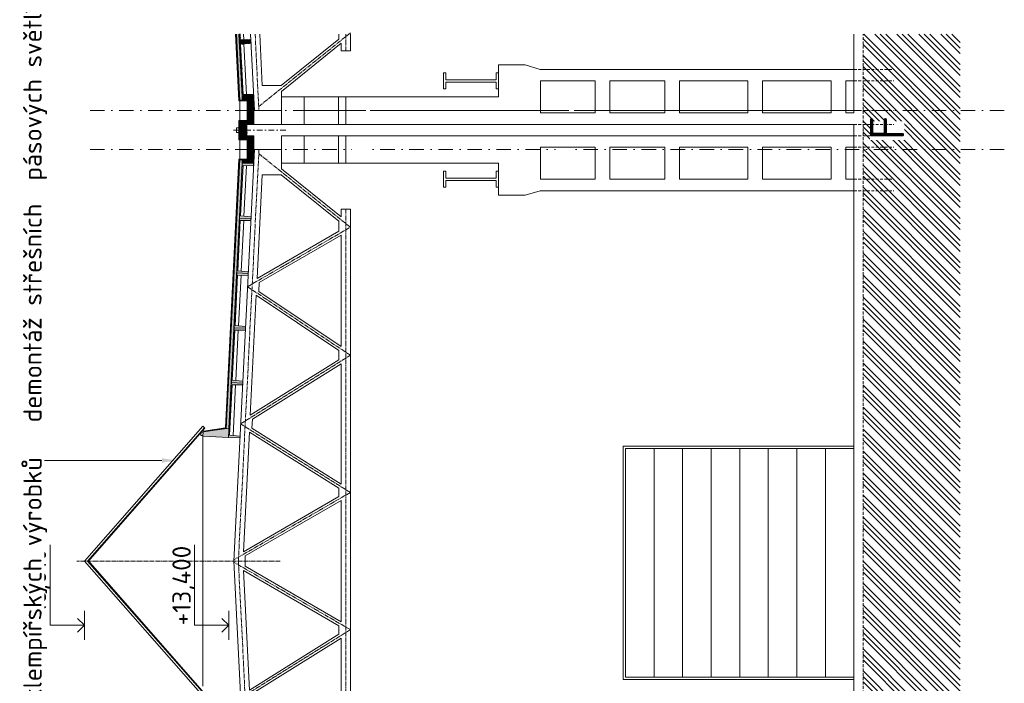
# Model space of a CAD drawing. Header units: millimetres. Extents: x -15830 to 4680139, y -28864 to 2281735.
# Tile 126 of 256: x 147219 to 168764, y 163910 to 178422. Entities that reach past the tile are written whole.
import ezdxf
from ezdxf import colors
from ezdxf.entities.mleader import LeaderData, LeaderLine
from ezdxf.math import Vec2, Vec3

# ---------------------------------------------------------------- set-up
doc = ezdxf.new("R2010")
doc.units = ezdxf.units.MM
for name, pattern in [('AM_DIN_G_W050', [13.75, 9.75, -1.5, 1, -1.5]), ('CARKOVANA', [5, 3, -2]), ('CENTERX2', [101.6, 63.5, -12.7, 12.7, -12.7]), ('DASHDOT', [25.4, 12.7, -6.35, 0, -6.35]), ('HIDDEN', [9.525, 6.35, -3.175])]:
    doc.linetypes.add(name, pattern=pattern)
for name, color, linetype, lineweight in [('A99_N_sraf', 252, 'Continuous', 0), ('A99_N_txt-popis-200', 240, 'Continuous', 5), ('A99_N_txt-popis-50 @ 200', 240, 'Continuous', 9), ('A99_S_kce-demolice', 30, 'Continuous', 20), ('A99_S_kce-pohl', 7, 'Continuous', 5), ('A99_S_kce-rez-sil', 7, 'Continuous', 15), ('A99_S_kce-rez-ten', 7, 'Continuous', 9), ('A99_S_koty-200-vysk', 160, 'Continuous', 9), ('A99_S_osy', 1, 'CENTERX2', 5), ('A99_S_sraf', 252, 'Continuous', 9)]:
    doc.layers.add(name, color=color, linetype=linetype, lineweight=lineweight)
doc.styles.add('A99_popis', font='isocpeur.ttf')
doc.styles.add('ad_popis 100', font='isocpeur.ttf', dxfattribs={"height": 200})
pattern_1 = [(135, (155363.95, 111373.25), (-35.35534, -35.35534), []), (135, (155363.95, 111387.394), (-35.35534, -35.35534), []), (135, (155363.95, 111415.68), (-49.497475, -21.213203), [20, -10, 0, -10])]
pattern_2 = [(137.86, (152077.84, 139899.01), (-26.83778, -29.660305), []), (92.86, (152062.357, 139943.362), (-29.660305, 26.837778), [5, -51.568542]), (137.86, (152062.108, 139948.356), (-26.83778, -29.660305), [5, -35]), (182.86, (152058.4, 139951.71), (-26.837778, -29.660305), [5, -51.568543]), (227.86, (152053.406, 139951.46), (29.660305, -26.83778), [5, -35]), (92.86, (152050.3, 139942.76), (-29.660305, 26.837778), [5, -51.568542]), (137.86, (152054.01, 139939.405), (-26.83778, -29.660305), [5, -35]), (182.86, (152059.002, 139939.655), (-26.837778, -29.660305), [5, -51.568543]), (227.86, (152062.357, 139943.362), (29.660305, -26.83778), [5, -35]), (137.86, (152045.08, 139955.62), (-26.83778, -29.660305), [10, -30])]
pattern_3 = [(45, (-86056.908, 94283.252), (-28.284271, 28.284271), []), (0, (-86011.84, 94296.5), (28.2842712, 28.2842712), [5, -51.5685425]), (45, (-86006.84, 94296.5), (-28.284271, 28.284271), [5, -35]), (90, (-86003.303, 94300.036), (-28.2842712, 28.2842712), [5, -51.5685425]), (135, (-86003.303, 94305.036), (-28.284271, -28.284271), [5, -35]), (0, (-86011.84, 94308.572), (28.2842712, 28.2842712), [5, -51.5685425]), (45, (-86015.375, 94305.036), (-28.284271, 28.284271), [5, -35]), (90, (-86015.375, 94300.036), (-28.2842712, 28.2842712), [5, -51.5685425]), (135, (-86011.84, 94296.5), (-28.284271, -28.284271), [5, -35]), (45, (-85998.732, 94313.143), (-28.284271, 28.284271), [10, -30])]

msp = doc.modelspace()

# ---------------------------------------------------------------- hatches: boundary and pattern name
at = {"layer": 'A99_N_sraf', "linetype": 'Continuous', "lineweight": 0, "ltscale": 2, "transparency": 33554562}
h = msp.add_hatch(dxfattribs=at)
h.set_pattern_fill('BETON-LEHKY', color=256, scale=10)
h.set_pattern_definition(pattern_2)
h.paths.add_polyline_path([(152014.94, 178108.252), (151959.871, 178108.252), (152032.598, 176652.491), (152087.529, 176655.235)])
at = {"layer": 'A99_N_sraf', "lineweight": 0, "transparency": 33554687}
h = msp.add_hatch(dxfattribs=at)
h.set_pattern_fill('ZELEZOBETON', color=256, scale=10)
h.set_pattern_definition(pattern_1)
h.paths.add_polyline_path([(152039.971, 178108.252), (152019.946, 178108.252), (152088.531, 176735.385), (152149.478, 176738.43), (152287.001, 176745.3), (152338.22, 176747.859), (152336.222, 176787.809), (152106.012, 176786.321), (152051.126, 177884.951), (152280.341, 177906.414), (152276.349, 177986.315), (152046.137, 177984.826)])
h = msp.add_hatch(dxfattribs=at)
h.set_pattern_fill('ZELEZOBETON', color=256, scale=10)
h.set_pattern_definition([(45, (-137246.05, -430566.75), (-35.355339, 35.355339), []), (45, (-137231.91, -430566.75), (-35.355339, 35.355339), []), (45, (-137203.623, -430566.75), (-21.2132034, 49.4974747), [20, -10, 0, -10])])
h.paths.add_polyline_path([(152338.95, 176433.252), (152303.95, 176433.252), (152303.95, 176653.252), (152088.95, 176663.252), (152088.95, 176733.252), (152338.95, 176733.252)])
h.paths.add_polyline_path([(152338.95, 176133.252), (152088.95, 176133.252), (152088.95, 176203.252), (152303.95, 176213.252), (152303.95, 176433.252), (152338.95, 176433.252)])
at = {"layer": 'A99_N_sraf', "linetype": 'Continuous', "lineweight": 0, "ltscale": 2, "transparency": 33554562}
h = msp.add_hatch(dxfattribs=at)
h.set_pattern_fill('BETON-LEHKY', color=256, scale=10, style=0)
h.set_pattern_definition([(135, (-86071.05, 126062.394), (-28.284271, -28.284271), []), (90, (-86084.298, 126107.463), (-28.2842712, 28.2842712), [5, -51.5685425]), (135, (-86084.3, 126112.463), (-28.284271, -28.284271), [5, -35]), (180, (-86087.834, 126115.998), (-28.2842712, -28.2842712), [5, -51.5685425]), (225, (-86092.834, 126116), (28.284271, -28.284271), [5, -35]), (90, (-86096.37, 126107.463), (-28.2842712, 28.2842712), [5, -51.5685425]), (135, (-86092.834, 126103.927), (-28.284271, -28.284271), [5, -35]), (180, (-86087.834, 126103.927), (-28.2842712, -28.2842712), [5, -51.5685425]), (225, (-86084.3, 126107.463), (28.284271, -28.284271), [5, -35]), (135, (-86100.94, 126120.57), (-28.284271, -28.284271), [10, -30])])
h.paths.add_polyline_path([(152303.95, 176653.252), (152219.533, 176657.178), (152218.95, 176209.299), (152303.95, 176213.252)])
h = msp.add_hatch(dxfattribs=at)
h.set_pattern_fill('BETON-LEHKY', color=256, scale=10, style=0)
h.set_pattern_definition(pattern_3)
h.paths.add_polyline_path([(152083.534, 176203.252), (152034.069, 176203.252), (152034.069, 175813.252), (152083.534, 175813.252)])
at = {"layer": 'A99_N_sraf', "lineweight": 0, "transparency": 33554687}
h = msp.add_hatch(dxfattribs=at)
h.set_pattern_fill('ZELEZOBETON', color=256, scale=10)
h.set_pattern_definition([(45, (-86071.05, 94283.25), (-35.355339, 35.355339), []), (45, (-86056.91, 94283.25), (-35.355339, 35.355339), []), (45, (-86028.623, 94283.25), (-21.213203, 49.497475), [20, -10, 0, -10])])
h.paths.add_polyline_path([(152188.95, 176133.252), (152088.95, 176133.252), (152088.95, 175883.252), (152188.95, 175883.252)])
h = msp.add_hatch(dxfattribs=at)
h.set_pattern_fill('ZELEZOBETON', color=256, scale=10)
h.set_pattern_definition([(45, (-137246.05, -431416.75), (-35.355339, 35.355339), []), (45, (-137231.91, -431416.75), (-35.355339, 35.355339), []), (45, (-137203.623, -431416.75), (-21.2132034, 49.4974747), [20, -10, 0, -10])])
h.paths.add_polyline_path([(152338.95, 175583.252), (152303.95, 175583.252), (152303.95, 175803.252), (152088.95, 175813.252), (152088.95, 175883.252), (152338.95, 175883.252)])
h.paths.add_polyline_path([(152338.95, 175283.252), (152088.95, 175283.252), (152088.95, 175353.252), (152303.95, 175363.252), (152303.95, 175583.252), (152338.95, 175583.252)])
at = {"layer": 'A99_S_kce-demolice', "lineweight": 0}
h = msp.add_hatch(dxfattribs=at)
h.set_pattern_fill('BETON-LEHKY', color=256, scale=10, style=0)
h.set_pattern_definition(pattern_3)
h.paths.add_polyline_path([(152303.95, 175803.252), (152219.533, 175807.178), (152218.95, 175359.299), (152303.95, 175363.252)])
at = {"layer": 'A99_S_sraf', "linetype": 'Continuous', "lineweight": 0}
h = msp.add_hatch(dxfattribs=at)
h.set_pattern_fill('ZEM_PUVODNI', color=256, scale=85)
h.set_pattern_definition([(135, (-86071.05, 89198.25), (-240.4163, -240.4163), []), (135, (-86071.05, 89318.46), (-240.4163, -240.4163), []), (135, (-86071.05, 89438.67), (-240.4163, -240.4163), [])])
h.paths.add_polyline_path([(165673.95, 76738.252), (165673.95, 89258.252), (165673.95, 93393.252), (166228.95, 93393.252), (166228.95, 93683.252), (165673.95, 93683.252), (165673.95, 178108.252), (167798.95, 178108.252), (167798.95, 76738.252)])

# ---------------------------------------------------------------- linework, layer by layer
at = {"layer": 'A99_N_sraf', "linetype": 'Continuous', "lineweight": 0, "ltscale": 2, "transparency": 33554562}
for points in [[(152218.95, 176433.252), (152218.95, 176657.206), (152021.892, 176666.371)], [(152218.95, 176433.252), (152218.95, 176209.299), (152021.892, 176200.133)], [(152218.95, 175583.252), (152218.95, 175807.206), (152021.892, 175816.371)], [(152218.95, 175583.252), (152218.95, 175359.299), (152021.892, 175350.133)]]:
    msp.add_lwpolyline(points, dxfattribs=at)
at = {"layer": 'A99_S_kce-pohl', "lineweight": 5}
for p, q in [((154253.95, 177908.385), (154253.95, 177738.598)), ((154253.95, 174108.119), (154253.95, 174277.906))]:
    msp.add_line(p, q, dxfattribs=at)
at = {"layer": 'A99_S_kce-pohl', "lineweight": 0}
for points in [[(152012.623, 176651.493), (151939.846, 178108.252)], [(152032.598, 176652.491), (151959.871, 178108.252)], [(152083.538, 176735.136), (152014.933, 178108.252)], [(152083.538, 175281.368), (151794.03, 169486.857)]]:
    msp.add_lwpolyline(points, dxfattribs=at)
at = {"layer": 'A99_S_kce-pohl', "linetype": 'CARKOVANA', "lineweight": 0, "ltscale": 15}
for points, const_width in [([(152022.61, 176651.992), (151949.858, 178108.252)], 20), ([(152086.034, 176735.26), (152017.432, 178108.252)], 5), ([(152086.034, 175281.244), (151796.596, 169488.48)], 5)]:
    msp.add_lwpolyline(points, dxfattribs=dict(at, const_width=const_width))
at = {"layer": 'A99_S_kce-pohl', "color": 1, "lineweight": 0}
msp.add_lwpolyline([(152088.531, 176735.385), (152019.946, 178108.252)], dxfattribs=at)
at = {"layer": 'A99_S_kce-pohl', "lineweight": 5}
for points in [[(152270.2, 178108.252), (152353.95, 176433.252)], [(152470.45, 178108.252), (152526.7, 176983.252)], [(154203.95, 177996.493), (152943.097, 176983.252)], [(154203.95, 178108.252), (154203.95, 177996.493)], [(154253.95, 177908.385), (152943.95, 176855.649)], [(152943.097, 176983.252), (152526.7, 176983.252)], [(152943.95, 176433.252), (152943.95, 176855.649)], [(151903.95, 166583.252), (152353.95, 175583.252)], [(152943.95, 175583.252), (152353.95, 175583.252)], [(152943.95, 175583.252), (152943.95, 175160.855)], [(152413.13, 172761.857), (152526.7, 175033.252)], [(152943.097, 175033.252), (152526.7, 175033.252)], [(154203.95, 174020.011), (152943.097, 175033.252)], [(154253.95, 174108.119), (152943.95, 175160.855)], [(154203.95, 173796.553), (154203.95, 174020.011)], [(152413.13, 172761.857), (154203.95, 173796.553)], [(152458.736, 172672.716), (154253.95, 173709.951)], [(154253.95, 171276.678), (154253.95, 173709.951)], [(152458.736, 172672.716), (152449.096, 172479.914)], [(152263.703, 169773.31), (152394.833, 172395.905)], [(154203.95, 171189.826), (152394.833, 172395.905)], [(154253.95, 171276.678), (152449.096, 172479.914)], [(154203.95, 170985.964), (154203.95, 171189.826)], [(152263.703, 169773.31), (154203.95, 170985.964)], [(152309.294, 169683.879), (154253.95, 170899.29)], [(154253.95, 168267.214), (154253.95, 170899.29)], [(152299.536, 169488.723), (152309.294, 169683.879)], [(154203.95, 168180.54), (152245.273, 169404.713)], [(154253.95, 168267.214), (152299.536, 169488.723)], [(154203.95, 167996.465), (154203.95, 168180.54)], [(154203.95, 167996.465), (152114.457, 166788.385)], [(154253.95, 167909.863), (152153.95, 166695.708)], [(154253.95, 166583.252), (154253.95, 167909.863)], [(151903.95, 166583.252), (152353.95, 157583.252)], [(152153.95, 166583.252), (152153.95, 166695.708)], [(152153.95, 166583.252), (152153.95, 166470.796)], [(154253.95, 166583.252), (154253.95, 165256.641)], [(152114.457, 166378.119), (152245.273, 163761.791)], [(154203.95, 165170.039), (152114.457, 166378.119)], [(154253.95, 165256.641), (152153.95, 166470.796)], [(154203.95, 165170.039), (154203.95, 164985.964)], [(154203.95, 164985.964), (152245.273, 163761.791)], [(154253.95, 164899.29), (152299.536, 163677.781)], [(154253.95, 164899.29), (154253.95, 162267.214)]]:
    msp.add_lwpolyline(points, dxfattribs=at)
at = {"layer": 'A99_S_kce-pohl', "color": 253, "linetype": 'AM_DIN_G_W050', "lineweight": 0, "ltscale": 10}
for points in [[(152370.325, 178108.252), (152453.826, 176438.246)], [(152003.826, 166578.258), (152453.826, 175578.258)], [(152003.826, 166588.246), (152453.826, 157588.246)]]:
    msp.add_lwpolyline(points, dxfattribs=at)
at = {"layer": 'A99_S_kce-pohl'}
for points in [[(160133.95, 176383.252), (160133.95, 177083.252), (161333.95, 177083.252), (161333.95, 176383.252)], [(161653.95, 176383.252), (161653.95, 177083.252), (163153.95, 177083.252), (163153.95, 176383.252)], [(163473.95, 176383.252), (163473.95, 177083.252), (164973.95, 177083.252), (164973.95, 176383.252)], [(165293.95, 176383.252), (165293.95, 177083.252), (165473.95, 177083.252), (165473.95, 176383.252)], [(160133.95, 175633.252), (160133.95, 174933.252), (161333.95, 174933.252), (161333.95, 175633.252)], [(161653.95, 175633.252), (161653.95, 174933.252), (163153.95, 174933.252), (163153.95, 175633.252)], [(163473.95, 175633.252), (163473.95, 174933.252), (164973.95, 174933.252), (164973.95, 175633.252)], [(165293.95, 175633.252), (165293.95, 174933.252), (165473.95, 174933.252), (165473.95, 175633.252)], [(165473.95, 169093.252), (160423.95, 169093.252), (160423.95, 163993.252), (165473.95, 163993.252)], [(165473.95, 169043.252), (160473.95, 169043.252), (160473.95, 164043.252), (165473.95, 164043.252)]]:
    msp.add_lwpolyline(points, close=True, dxfattribs=at)
for points in [[(161098.95, 169043.252), (161098.95, 169043.252), (161098.95, 164043.252)], [(161723.95, 169043.252), (161723.95, 169043.252), (161723.95, 164043.252)], [(162348.95, 169043.252), (162348.95, 169043.252), (162348.95, 164043.252)], [(162973.95, 169043.252), (162973.95, 169043.252), (162973.95, 164043.252)], [(163598.95, 169043.252), (163598.95, 169043.252), (163598.95, 164043.252)], [(164223.95, 169043.252), (164223.95, 169043.252), (164223.95, 164043.252)], [(164848.95, 169043.252), (164848.95, 169043.252), (164848.95, 164043.252)]]:
    msp.add_lwpolyline(points, dxfattribs=at)
at = {"layer": 'A99_S_kce-rez-sil'}
for p, q in [((156493.95, 176908.252), (156493.95, 177258.252)), ((156493.95, 177258.252), (156543.95, 177258.252)), ((156543.95, 177258.252), (156543.95, 177108.252)), ((156543.95, 177108.252), (157643.95, 177108.252)), ((157693.95, 177258.252), (157643.95, 177258.252)), ((157643.95, 177258.252), (157643.95, 177108.252)), ((157693.95, 176908.252), (157693.95, 177258.252)), ((156493.95, 176908.252), (156543.95, 176908.252)), ((156543.95, 176908.252), (156543.95, 177058.252)), ((156543.95, 177058.252), (157643.95, 177058.252)), ((157643.95, 176908.252), (157643.95, 177058.252)), ((157693.95, 176908.252), (157643.95, 176908.252)), ((156493.95, 175108.252), (156493.95, 174758.252)), ((156493.95, 175108.252), (156543.95, 175108.252)), ((156543.95, 175108.252), (156543.95, 174958.252)), ((156543.95, 174958.252), (157643.95, 174958.252)), ((157693.95, 175108.252), (157643.95, 175108.252)), ((157643.95, 175108.252), (157643.95, 174958.252)), ((157693.95, 175108.252), (157693.95, 174758.252)), ((156493.95, 174758.252), (156543.95, 174758.252)), ((156543.95, 174908.252), (157643.95, 174908.252)), ((156543.95, 174758.252), (156543.95, 174908.252)), ((157643.95, 174758.252), (157643.95, 174908.252)), ((157693.95, 174758.252), (157643.95, 174758.252))]:
    msp.add_line(p, q, dxfattribs=at)
at = {"layer": 'A99_S_kce-rez-sil', "color": 7, "linetype": 'HIDDEN', "lineweight": 5, "ltscale": 10}
for points in [[(165473.95, 177333.252), (166343.95, 177333.252)], [(165473.95, 177083.252), (166343.95, 177083.252)], [(165478.95, 176433.252), (166348.95, 176433.252)], [(165473.95, 175633.252), (166343.95, 175633.252)], [(165473.95, 174933.252), (166343.95, 174933.252)], [(165473.95, 174683.252), (166343.95, 174683.252)]]:
    msp.add_lwpolyline(points, dxfattribs=at)
at = {"layer": 'A99_S_kce-rez-sil'}
for points in [[(152943.95, 176733.252), (152943.95, 176133.252), (153443.95, 176133.252), (153443.95, 176733.252)], [(152943.95, 175283.252), (152943.95, 175883.252), (153443.95, 175883.252), (153443.95, 175283.252)]]:
    msp.add_lwpolyline(points, close=True, dxfattribs=at)
at = {"layer": 'A99_S_kce-rez-ten', "lineweight": 13}
for p, q in [((165473.95, 176433.252), (165473.95, 178108.252)), ((165473.95, 176133.252), (152188.95, 176133.252)), ((165473.95, 121013.252), (165473.95, 176133.252))]:
    msp.add_line(p, q, dxfattribs=at)
at = {"layer": 'A99_S_kce-rez-ten', "linetype": 'HIDDEN', "lineweight": 5, "ltscale": 10}
msp.add_line((165673.95, 93683.252), (165673.95, 178108.252), dxfattribs=at)
at = {"layer": 'A99_S_kce-rez-ten'}
msp.add_line((153443.95, 176433.252), (165473.95, 176433.252), dxfattribs=at)
at = {"layer": 'A99_S_kce-rez-ten', "lineweight": 0}
for points in [[(152012.859, 176646.77), (151939.846, 178108.252)], [(152032.598, 176652.491), (151959.871, 178108.252)], [(152083.534, 176735.26), (152083.534, 176663.504)], [(152088.534, 176735.26), (152088.534, 176663.271)], [(152198.95, 176433.252), (152198.95, 176638.114), (152012.859, 176646.77)], [(152218.95, 176433.252), (152218.95, 176657.206), (152013.788, 176666.748)], [(152198.95, 176433.252), (152198.95, 176228.39), (152012.859, 176219.735)], [(152218.95, 176433.252), (152218.95, 176209.299), (152013.788, 176199.756)], [(152014.069, 175958.252), (151964.069, 175958.252), (151964.069, 176058.252), (152014.069, 176058.252)], [(152014.069, 175796.713), (152014.069, 176219.791)], [(152034.069, 175815.805), (152034.069, 176200.699)], [(152083.534, 176203.252), (152083.534, 175813.504)], [(152088.95, 175883.252), (152088.95, 176133.252)], [(152188.95, 175883.252), (152188.95, 176133.252)], [(152218.95, 175583.252), (152218.95, 175807.206), (152013.788, 175816.748)], [(152088.534, 175885.26), (152088.534, 175813.271)], [(152198.95, 175583.252), (152198.95, 175788.114), (152012.859, 175796.77)], [(152198.95, 175583.252), (152198.95, 175378.39), (152012.859, 175369.735)], [(152218.95, 175583.252), (152218.95, 175359.299), (152013.788, 175349.756)], [(152083.534, 175281.244), (152083.534, 175353)], [(152088.534, 175281.244), (152088.534, 175353.233)]]:
    msp.add_lwpolyline(points, dxfattribs=at)
at = {"layer": 'A99_S_kce-rez-ten', "linetype": 'CARKOVANA', "lineweight": 0, "ltscale": 15}
for points, const_width in [([(152022.61, 176651.992), (151949.858, 178108.252)], 20), ([(152086.034, 176735.26), (152086.034, 176663.388)], 5), ([(152208.95, 176433.252), (152208.95, 176647.66), (152022.393, 176656.337)], 20), ([(152208.95, 176433.252), (152208.95, 176218.844), (152022.393, 176210.167)], 20), ([(152024.069, 175815.805), (152024.069, 176200.699)], 20), ([(152086.034, 176203.252), (152086.034, 175813.388)], 5), ([(152208.95, 175583.252), (152208.95, 175797.66), (152022.393, 175806.337)], 20), ([(152208.95, 175583.252), (152208.95, 175368.844), (152022.393, 175360.167)], 20), ([(152086.034, 175281.244), (152086.034, 175353.116)], 5)]:
    msp.add_lwpolyline(points, dxfattribs=dict(at, const_width=const_width))
at = {"layer": 'A99_S_kce-rez-ten', "lineweight": 9}
for points in [[(152039.971, 178108.252), (152046.137, 177984.826), (152276.349, 177986.315), (152278.345, 177946.364), (152278.345, 177946.364)], [(152338.22, 176747.859), (152336.224, 176787.809), (152106.012, 176786.321), (152051.126, 177884.951), (152280.341, 177906.414), (152278.345, 177946.364), (152278.345, 177946.364)], [(152188.95, 176133.252), (152188.95, 175883.252), (152338.95, 175883.252), (152336.224, 175228.695), (152106.012, 175230.183), (152051.126, 174131.553), (152280.341, 174110.09), (152278.345, 174070.14), (152278.345, 174070.14)], [(152218.47, 172871.634), (152220.466, 172911.585), (151991.252, 172933.048), (152046.137, 174031.678), (152276.349, 174030.19), (152278.345, 174070.14), (152278.345, 174070.14)], [(152218.47, 172871.634), (152216.474, 172831.684), (151986.262, 172833.173), (151931.377, 171734.543), (152160.591, 171713.079), (152158.595, 171673.129), (152158.595, 171673.129)], [(152098.721, 170474.624), (152100.716, 170514.574), (151871.502, 170536.038), (151926.387, 171634.667), (152156.6, 171633.179), (152158.595, 171673.129), (152158.595, 171673.129)], [(152098.721, 170474.624), (152096.725, 170434.674), (151866.512, 170436.162), (151811.627, 169337.532), (152040.842, 169316.069), (152038.846, 169276.118), (151789.157, 169288.592)]]:
    msp.add_lwpolyline(points, dxfattribs=at)
at = {"layer": 'A99_S_kce-rez-ten', "lineweight": 5}
for points in [[(152121.206, 177985.311), (152115.064, 178108.252)], [(152125.87, 177891.95), (152181.081, 176786.806)], [(152033.95, 176218.252), (152033.95, 176648.252)], [(152033.95, 175368.252), (152033.95, 175798.252)], [(152125.87, 174124.555), (152181.081, 175229.698)], [(152121.206, 174031.193), (152065.995, 172926.049)], [(152061.331, 172832.687), (152006.121, 171727.544)], [(152001.456, 171634.182), (151946.246, 170529.039)], [(151941.582, 170435.677), (151886.371, 169330.533)], [(152114.457, 166788.385), (152245.273, 169404.713)]]:
    msp.add_lwpolyline(points, dxfattribs=at)
at = {"layer": 'A99_S_kce-rez-ten', "lineweight": 0}
for points in [[(152088.95, 176133.252), (152338.95, 176133.252), (152338.95, 176733.252), (152088.95, 176733.252), (152088.95, 176663.252), (152303.95, 176653.252), (152303.95, 176213.252), (152088.95, 176203.252)], [(152088.95, 175283.252), (152338.95, 175283.252), (152338.95, 175883.252), (152088.95, 175883.252), (152088.95, 175813.252), (152303.95, 175803.252), (152303.95, 175363.252), (152088.95, 175353.252)], [(152278.345, 174070.14), (152028.657, 174082.614), (151968.782, 172884.108), (152218.47, 172871.634), (152220.466, 172911.585), (151991.252, 172933.048), (152046.137, 174031.678), (152276.349, 174030.19)], [(152218.47, 172871.634), (151968.782, 172884.108), (151908.907, 171685.603), (152158.595, 171673.129), (152160.591, 171713.079), (151931.377, 171734.543), (151986.262, 172833.173), (152216.474, 172831.684)], [(152158.595, 171673.129), (151908.907, 171685.603), (151849.032, 170487.098), (152098.721, 170474.624), (152100.716, 170514.574), (151871.502, 170536.038), (151926.387, 171634.667), (152156.6, 171633.179)], [(152098.721, 170474.624), (151849.032, 170487.098), (151789.157, 169288.592), (152038.846, 169276.118), (152040.842, 169316.069), (151811.627, 169337.532), (151866.512, 170436.162), (152096.725, 170434.674)]]:
    msp.add_lwpolyline(points, close=True, dxfattribs=at)
at = {"layer": 'A99_S_kce-rez-ten', "color": 1, "lineweight": 0}
for points in [[(152088.95, 176733.252), (152088.95, 176663.252), (152088.95, 176663.252), (152303.95, 176653.252), (152303.95, 176433.252)], [(152088.95, 175883.252), (152088.95, 175813.252), (152088.95, 175813.252), (152303.95, 175803.252), (152303.95, 175583.252)]]:
    msp.add_lwpolyline(points, dxfattribs=at)
at = {"layer": 'A99_S_kce-rez-ten', "lineweight": 13}
msp.add_lwpolyline([(152943.95, 176433.252), (152353.95, 176433.252)], dxfattribs=at)
at = {"layer": 'A99_S_koty-200-vysk', "ltscale": 2}
for p, q in [((147886.349, 165178.503), (147886.349, 166935.044)), ((151043.194, 165178.503), (151043.194, 166935.044)), ((148635.312, 164861.207), (148635.312, 165495.799)), ((151792.157, 164861.207), (151792.157, 165495.799)), ((148635.312, 165178.503), (148485.365, 165328.052)), ((151792.157, 165178.503), (151642.21, 165328.052)), ((148635.312, 165178.503), (147886.349, 165178.503)), ((148635.312, 165178.503), (148485.365, 165028.953)), ((151792.157, 165178.503), (151043.194, 165178.503)), ((151792.157, 165178.503), (151642.21, 165028.953))]:
    msp.add_line(p, q, dxfattribs=at)
at = {"layer": 'A99_S_osy', "linetype": 'DASHDOT', "lineweight": 5, "ltscale": 25}
msp.add_line((168763.768, 175583.252), (148743.768, 175583.252), dxfattribs=at)
at = {"layer": 'A99_S_osy', "linetype": 'DASHDOT', "lineweight": 5, "ltscale": 10}
msp.add_lwpolyline([(153041.799, 176008.252), (151846.39, 176008.252)], dxfattribs=at)

# ---------------------------------------------------------------- texts
at = {"layer": 'A99_S_koty-200-vysk', "ltscale": 2, "style": 'A99_popis'}
for s, p in [('+16,810 ', (147796.64, 165178.252)), ('+13,400', (150960.508, 165178.252))]:
    msp.add_text(s, height=400, rotation=90, dxfattribs=at).set_placement(p)

# ---------------------------------------------------------------- next in the draw order: texts
at = {"layer": 'A99_N_txt-popis-200', "color": 1, "lineweight": 0, "insert": (165825.453, 175788.252), "char_height": 750, "width": 413.22059, "attachment_point": 1, "rotation": 90, "style": 'ad_popis 100', "bg_fill": 3, "box_fill_scale": 1, "bg_fill_color": 256, "bg_fill_transparency": 0}
msp.add_mtext('F', dxfattribs=at)

# ---------------------------------------------------------------- next in the draw order: leaders
at = {"layer": 'A99_N_txt-popis-50 @ 200', "lineweight": 9}
ml = msp.add_multileader_mtext('Standard', dxfattribs=at)
ml.set_content('\\A1;{\\C256;demontáž střešních  panelů PUR + polykarbonát, tl.40mm, včetně klempířských výrobků}', color=1, style='A99_popis')
ml.set_leader_properties(color=256, linetype='ByLayer', lineweight=-1)
ml.build(insert=Vec2(0, 0))
ml.multileader.update_dxf_attribs({"dogleg_length": 1, "arrow_head_size": 300, "scale": 200})
ctx = ml.context
ctx.base_point, ctx.scale, ctx.char_height, ctx.arrow_head_size, ctx.landing_gap_size, ctx.plane_origin, ctx.plane_x_axis, ctx.plane_y_axis = Vec3(147558.931, 101197.914), 200, 400, 300, 250, Vec3(153364.955, 104357.914), Vec3(0, 1), Vec3(-1, 0)
notes = []
notes.append((ctx, [(0, (1, 1, 0), (147558.931, 100612.914), (0, 1), 585, [(0, [(151668.95, 100612.914)], 0, [])])]))
ctx.mtext.insert, ctx.mtext.text_direction, ctx.mtext.rotation, ctx.mtext.width, ctx.mtext.flow_direction = Vec3(147298.931, 101447.914), Vec3(0, 1), 1.570796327, 10901.4332, 5
ctx.mtext.has_bg_fill, ctx.mtext.bg_color, ctx.mtext.bg_scale_factor, ctx.mtext.bg_transparency, ctx.mtext.use_window_bg_color = 1, -1073741824, 1, 0, 1
ml = msp.add_multileader_mtext('Standard', dxfattribs=at)
ml.set_content('\\A1;{\\C256;demontáž pásového prosvětlení z polykarbonátu}', color=1, style='A99_popis')
ml.set_leader_properties(color=256, linetype='ByLayer', lineweight=-1)
ml.build(insert=Vec2(0, 0))
ml.multileader.update_dxf_attribs({"dogleg_length": 1, "arrow_head_size": 300, "scale": 200})
ctx = ml.context
ctx.base_point, ctx.scale, ctx.char_height, ctx.arrow_head_size, ctx.landing_gap_size, ctx.plane_origin, ctx.plane_x_axis, ctx.plane_y_axis = Vec3(154744.765, 86530.581), 200, 400, 300, 250, Vec3(160550.789, 88883.252), Vec3(0, 1), Vec3(-1, 0)
notes.append((ctx, [(1, (1, 1, 0), (154744.765, 92295.581), (0, -1), 585, [(0, [(154759.765, 93398.252)], 0, [])])]))
ctx.mtext.insert, ctx.mtext.text_direction, ctx.mtext.rotation, ctx.mtext.width, ctx.mtext.flow_direction = Vec3(154484.765, 86780.581), Vec3(0, 1), 1.570796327, 5217.25119, 5
ctx.mtext.has_bg_fill, ctx.mtext.bg_color, ctx.mtext.bg_scale_factor, ctx.mtext.bg_transparency, ctx.mtext.use_window_bg_color = 1, -1073741824, 1, 0, 1
ml = msp.add_multileader_mtext('Standard', dxfattribs=at)
ml.set_content('\\A1;{\\C256;demontáž stěnových panelů PUR, tl.40mm, včetně klempířských výrobků}', color=1, style='A99_popis')
ml.set_leader_properties(color=256, linetype='ByLayer', lineweight=-1)
ml.build(insert=Vec2(0, 0))
ml.multileader.update_dxf_attribs({"dogleg_length": 1, "arrow_head_size": 300, "scale": 200})
ctx = ml.context
ctx.base_point, ctx.scale, ctx.char_height, ctx.arrow_head_size, ctx.landing_gap_size, ctx.plane_origin, ctx.plane_x_axis, ctx.plane_y_axis = Vec3(159204.765, 86526.701), 200, 400, 300, 250, Vec3(165010.789, 88883.252), Vec3(0, 1), Vec3(-1, 0)
notes.append((ctx, [(1, (1, 1, 0), (159204.765, 92651.701), (0, -1), 585, [(0, [(159219.765, 93398.252)], 0, [])])]))
ctx.mtext.insert, ctx.mtext.text_direction, ctx.mtext.rotation, ctx.mtext.width, ctx.mtext.flow_direction = Vec3(158944.765, 86776.701), Vec3(0, 1), 1.570796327, 5217.25119, 5
ctx.mtext.has_bg_fill, ctx.mtext.bg_color, ctx.mtext.bg_scale_factor, ctx.mtext.bg_transparency, ctx.mtext.use_window_bg_color = 1, -1073741824, 1, 0, 1
for ctx, leaders in notes:
    for number, flags, end, landing, length, lines in leaders:
        leader = LeaderData()
        leader.index, (leader.has_last_leader_line, leader.has_dogleg_vector, leader.attachment_direction) = number, flags
        leader.last_leader_point, leader.dogleg_vector, leader.dogleg_length = Vec3(end), Vec3(landing), length
        for number, points, colour, breaks in lines:
            line = LeaderLine()
            line.index, line.vertices, line.color, line.breaks = number, Vec3.list(points), colors.encode_raw_color(colour), breaks
            leader.lines.append(line)
        ctx.leaders.append(leader)

# ---------------------------------------------------------------- next in the draw order: hatches: boundary and pattern name
at = {"layer": 'A99_N_sraf', "lineweight": 0, "transparency": 33554687}
h = msp.add_hatch(dxfattribs=at)
h.set_pattern_fill('ZELEZOBETON', color=256, scale=10)
h.set_pattern_definition(pattern_1)
h.paths.add_polyline_path([(152088.531, 175281.119), (152149.478, 175278.074), (152287.001, 175271.204), (152338.22, 175268.645), (152336.222, 175228.695), (152106.012, 175230.183), (152051.126, 174131.553), (152280.341, 174110.09), (152276.349, 174030.19), (152046.137, 174031.678), (151991.252, 172933.048), (152220.367, 172911.594), (152216.372, 172831.685), (151986.262, 172833.173), (151931.377, 171734.543), (152160.442, 171713.093), (152156.447, 171633.18), (151926.387, 171634.667), (151871.502, 170536.038), (152100.716, 170514.574), (152096.521, 170434.675), (151866.512, 170436.162), (151811.627, 169337.532), (152040.592, 169316.092), (152038.594, 169276.131), (151229.855, 169316.534), (151234.345, 169406.422), (151799.136, 169488.343)])
at = {"layer": 'A99_N_sraf', "linetype": 'Continuous', "lineweight": 0, "ltscale": 2, "transparency": 33554562}
h = msp.add_hatch(dxfattribs=at)
h.set_pattern_fill('BETON-LEHKY', color=256, scale=10)
h.set_pattern_definition(pattern_2)
h.paths.add_polyline_path([(152032.598, 175364.013), (151739.71, 169501.325), (151794.642, 169498.58), (152087.529, 175361.269)])

# ---------------------------------------------------------------- next in the draw order: linework, layer by layer
at = {"layer": 'A99_S_kce-demolice', "lineweight": 9}
msp.add_lwpolyline([(151233.62, 169395.886), (151229.467, 169326.009), (151184.547, 169328.679), (151188.699, 169398.555)], close=True, dxfattribs=at)
msp.add_lwpolyline([(151223.423, 169533.431), (151272.279, 169490.558)], dxfattribs=at)
at = {"layer": 'A99_S_kce-pohl', "lineweight": 5}
for p, q in [((154253.95, 177738.598), (154453.95, 177738.598)), ((154253.95, 174277.906), (154453.95, 174277.906))]:
    msp.add_line(p, q, dxfattribs=at)
at = {"layer": 'A99_S_kce-pohl', "color": 253, "linetype": 'AM_DIN_G_W050', "lineweight": 0, "ltscale": 10}
for points in [[(154453.95, 178133.252), (152449.611, 176522.535)], [(154353.95, 177738.598), (154353.95, 177738.598), (154353.95, 178108.252)], [(154453.95, 173883.252), (152449.611, 175493.969)], [(154353.95, 174277.906), (154353.95, 174277.906), (154353.95, 166583.252)], [(152053.95, 169583.252), (154453.95, 171083.252), (152203.95, 172583.252), (154453.95, 173883.252)], [(154453.95, 168083.252), (152053.95, 169583.252)], [(154453.95, 168083.252), (151905.272, 166609.685)], [(154453.95, 165083.252), (151905.272, 166556.819)], [(154353.95, 158888.598), (154353.95, 158888.598), (154353.95, 166583.252)], [(154453.95, 165083.252), (152053.95, 163583.252)]]:
    msp.add_lwpolyline(points, dxfattribs=at)
at = {"layer": 'A99_S_kce-pohl', "lineweight": 5}
for points in [[(154453.95, 178108.252), (154453.95, 177738.598)], [(154453.95, 166583.252), (154453.95, 174277.906)], [(154453.95, 166583.252), (154453.95, 158888.598)]]:
    msp.add_lwpolyline(points, dxfattribs=at)
at = {"layer": 'A99_S_kce-pohl'}
for points in [[(157693.95, 176733.252), (157693.95, 177433.252), (158278.95, 177433.252), (158608.95, 177333.252), (165473.95, 177333.252)], [(157693.95, 176733.252), (152943.95, 176733.252), (152943.95, 176133.252), (165473.95, 176133.252)], [(157693.95, 175283.252), (152943.95, 175283.252), (152943.95, 175883.252), (165473.95, 175883.252)], [(157693.95, 175283.252), (157693.95, 174583.252), (158278.95, 174583.252), (158608.95, 174683.252), (165473.95, 174683.252)]]:
    msp.add_lwpolyline(points, dxfattribs=at)
for points in [[(158613.95, 176383.252), (158613.95, 177083.252), (159813.95, 177083.252), (159813.95, 176383.252)], [(158613.95, 175633.252), (158613.95, 174933.252), (159813.95, 174933.252), (159813.95, 175633.252)]]:
    msp.add_lwpolyline(points, close=True, dxfattribs=at)
at = {"layer": 'A99_S_kce-pohl', "linetype": 'CARKOVANA', "lineweight": 0, "ltscale": 15, "const_width": 20}
msp.add_lwpolyline([(152022.61, 175364.512), (151729.011, 169487.581), (151238.95, 169417.102)], dxfattribs=at)
at = {"layer": 'A99_S_kce-pohl', "lineweight": 0}
for points in [[(152088.531, 175281.119), (151799.136, 169488.343), (151232.88, 169406.209)], [(152012.623, 175365.011), (151719.469, 169497.008), (151238.95, 169427.291)], [(152032.598, 175364.013), (151738.624, 169479.577), (151238.95, 169407.081)]]:
    msp.add_lwpolyline(points, dxfattribs=at)
at = {"layer": 'A99_S_kce-rez-sil'}
for points in [[(154193.95, 176733.252), (154193.95, 176133.252), (154353.95, 176133.252), (154353.95, 176733.252)], [(154193.95, 175883.252), (154193.95, 175283.252), (154353.95, 175283.252), (154353.95, 175883.252)]]:
    msp.add_lwpolyline(points, close=True, dxfattribs=at)
at = {"layer": 'A99_S_kce-rez-sil', "color": 7, "linetype": 'HIDDEN', "lineweight": 5, "ltscale": 10}
for points in [[(165473.95, 176133.252), (166343.95, 176133.252)], [(165473.95, 175883.252), (166343.95, 175883.252)]]:
    msp.add_lwpolyline(points, dxfattribs=at)
at = {"layer": 'A99_S_kce-rez-ten', "linetype": 'CARKOVANA', "lineweight": 0, "ltscale": 15, "const_width": 20}
msp.add_lwpolyline([(152022.61, 175364.512), (151729.011, 169487.581), (151238.95, 169417.102)], dxfattribs=at)
at = {"layer": 'A99_S_kce-rez-ten', "lineweight": 0}
for points in [[(152012.859, 175369.735), (151719.469, 169497.008), (151238.95, 169427.291)], [(152032.598, 175364.013), (151738.624, 169479.577), (151238.95, 169407.081)], [(151234.345, 169407.953), (151228.95, 169318.252)], [(151228.95, 169318.252), (151228.95, 163848.252)]]:
    msp.add_lwpolyline(points, dxfattribs=at)
at = {"layer": 'A99_S_kce-rez-ten', "lineweight": 9}
msp.add_lwpolyline([(151229.855, 169316.534), (151789.157, 169288.592)], dxfattribs=at)

# ---------------------------------------------------------------- next in the draw order: leaders
at = {"layer": 'A99_N_txt-popis-50 @ 200', "lineweight": 9}
ml = msp.add_multileader_mtext('Standard', dxfattribs=at)
ml.set_content('\\A1;{\\C256;demontáž střešních  pásových světlíků, včetně klempířských výrobků}', color=1, style='A99_popis')
ml.set_leader_properties(color=256, linetype='ByLayer', lineweight=-1)
ml.build(insert=Vec2(0, 0))
ml.multileader.update_dxf_attribs({"dogleg_length": 1, "arrow_head_size": 300, "scale": 200})
ctx = ml.context
ctx.base_point, ctx.scale, ctx.char_height, ctx.arrow_head_size, ctx.landing_gap_size, ctx.plane_origin, ctx.plane_x_axis, ctx.plane_y_axis = Vec3(147558.931, 133287.648), 200, 400, 300, 250, Vec3(153364.955, 136447.648), Vec3(0, 1), Vec3(-1, 0)
notes = []
notes.append((ctx, [(0, (1, 1, 0), (147558.931, 132702.648), (0, 1), 585, [(0, [(150632.502, 132702.648)], 0, [])])]))
ctx.mtext.insert, ctx.mtext.text_direction, ctx.mtext.rotation, ctx.mtext.width, ctx.mtext.flow_direction = Vec3(147298.931, 133537.648), Vec3(0, 1), 1.570796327, 5217.25119, 5
ctx.mtext.has_bg_fill, ctx.mtext.bg_color, ctx.mtext.bg_scale_factor, ctx.mtext.bg_transparency, ctx.mtext.use_window_bg_color = 1, -1073741824, 1, 0, 1
for ctx, leaders in notes:
    for number, flags, end, landing, length, lines in leaders:
        leader = LeaderData()
        leader.index, (leader.has_last_leader_line, leader.has_dogleg_vector, leader.attachment_direction) = number, flags
        leader.last_leader_point, leader.dogleg_vector, leader.dogleg_length = Vec3(end), Vec3(landing), length
        for number, points, colour, breaks in lines:
            line = LeaderLine()
            line.index, line.vertices, line.color, line.breaks = number, Vec3.list(points), colors.encode_raw_color(colour), breaks
            leader.lines.append(line)
        ctx.leaders.append(leader)

# ---------------------------------------------------------------- next in the draw order: leaders
ml = msp.add_multileader_mtext('Standard', dxfattribs=at)
ml.set_content('\\A1;{\\C256;demontáž střešních  pásových světlíků, včetně klempířských výrobků}', color=1, style='A99_popis')
ml.set_leader_properties(color=256, linetype='ByLayer', lineweight=-1)
ml.build(insert=Vec2(0, 0))
ml.multileader.update_dxf_attribs({"dogleg_length": 1, "arrow_head_size": 300, "scale": 200})
ctx = ml.context
ctx.base_point, ctx.scale, ctx.char_height, ctx.arrow_head_size, ctx.landing_gap_size, ctx.plane_origin, ctx.plane_x_axis, ctx.plane_y_axis = Vec3(147558.931, 151367.648), 200, 400, 300, 250, Vec3(153364.955, 154527.648), Vec3(0, 1), Vec3(-1, 0)
notes = []
notes.append((ctx, [(0, (1, 1, 0), (147558.931, 150782.648), (0, 1), 585, [(0, [(150632.502, 150782.648)], 0, [])])]))
ctx.mtext.insert, ctx.mtext.text_direction, ctx.mtext.rotation, ctx.mtext.width, ctx.mtext.flow_direction = Vec3(147298.931, 151617.648), Vec3(0, 1), 1.570796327, 5217.25119, 5
ctx.mtext.has_bg_fill, ctx.mtext.bg_color, ctx.mtext.bg_scale_factor, ctx.mtext.bg_transparency, ctx.mtext.use_window_bg_color = 1, -1073741824, 1, 0, 1
for ctx, leaders in notes:
    for number, flags, end, landing, length, lines in leaders:
        leader = LeaderData()
        leader.index, (leader.has_last_leader_line, leader.has_dogleg_vector, leader.attachment_direction) = number, flags
        leader.last_leader_point, leader.dogleg_vector, leader.dogleg_length = Vec3(end), Vec3(landing), length
        for number, points, colour, breaks in lines:
            line = LeaderLine()
            line.index, line.vertices, line.color, line.breaks = number, Vec3.list(points), colors.encode_raw_color(colour), breaks
            leader.lines.append(line)
        ctx.leaders.append(leader)

# ---------------------------------------------------------------- next in the draw order: linework, layer by layer
at = {"layer": 'A99_S_kce-demolice', "lineweight": 9}
for points in [[(151223.423, 163634.604), (148635.183, 166584.017)], [(151262.953, 163669.292), (148705.153, 166584.017)], [(151272.279, 163677.477), (148713.407, 166593.424)]]:
    msp.add_lwpolyline(points, dxfattribs=at)
at = {"layer": 'A99_S_kce-pohl', "color": 253, "linetype": 'AM_DIN_G_W050', "lineweight": 0, "ltscale": 10}
msp.add_lwpolyline([(152914.765, 166584.017), (148467.622, 166584.017)], dxfattribs=at)

# ---------------------------------------------------------------- next in the draw order: leaders
at = {"layer": 'A99_N_txt-popis-50 @ 200', "lineweight": 9}
ml = msp.add_multileader_mtext('Standard', dxfattribs=at)
ml.set_content('\\A1;{\\C256;demontáž střešních  pásových světlíků, včetně klempířských výrobků}', color=1, style='A99_popis')
ml.set_leader_properties(color=256, linetype='ByLayer', lineweight=-1)
ml.build(insert=Vec2(0, 0))
ml.multileader.update_dxf_attribs({"dogleg_length": 1, "arrow_head_size": 300, "scale": 200})
ctx = ml.context
ctx.base_point, ctx.scale, ctx.char_height, ctx.arrow_head_size, ctx.landing_gap_size, ctx.plane_origin, ctx.plane_x_axis, ctx.plane_y_axis = Vec3(147558.931, 169367.648), 200, 400, 300, 250, Vec3(153364.955, 172527.648), Vec3(0, 1), Vec3(-1, 0)
notes = []
notes.append((ctx, [(0, (1, 1, 0), (147558.931, 168782.648), (0, 1), 585, [(0, [(150632.502, 168782.648)], 0, [])])]))
ctx.mtext.insert, ctx.mtext.text_direction, ctx.mtext.rotation, ctx.mtext.width, ctx.mtext.flow_direction = Vec3(147298.931, 169617.648), Vec3(0, 1), 1.570796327, 5217.25119, 5
ctx.mtext.has_bg_fill, ctx.mtext.bg_color, ctx.mtext.bg_scale_factor, ctx.mtext.bg_transparency, ctx.mtext.use_window_bg_color = 1, -1073741824, 1, 0, 1
for ctx, leaders in notes:
    for number, flags, end, landing, length, lines in leaders:
        leader = LeaderData()
        leader.index, (leader.has_last_leader_line, leader.has_dogleg_vector, leader.attachment_direction) = number, flags
        leader.last_leader_point, leader.dogleg_vector, leader.dogleg_length = Vec3(end), Vec3(landing), length
        for number, points, colour, breaks in lines:
            line = LeaderLine()
            line.index, line.vertices, line.color, line.breaks = number, Vec3.list(points), colors.encode_raw_color(colour), breaks
            leader.lines.append(line)
        ctx.leaders.append(leader)

# ---------------------------------------------------------------- next in the draw order: linework, layer by layer
at = {"layer": 'A99_S_kce-demolice', "lineweight": 9}
for points in [[(151223.423, 169533.431), (148635.183, 166584.017)], [(151262.953, 169498.743), (148705.153, 166584.017)], [(151272.279, 169490.558), (148713.407, 166574.611)]]:
    msp.add_lwpolyline(points, dxfattribs=at)
at = {"layer": 'A99_S_osy', "linetype": 'DASHDOT', "lineweight": 5, "ltscale": 25}
msp.add_line((168763.768, 176433.252), (148743.768, 176433.252), dxfattribs=at)

# ---------------------------------------------------------------- next in the draw order: leaders
at = {"layer": 'A99_N_txt-popis-50 @ 200', "lineweight": 9}
ml = msp.add_multileader_mtext('Standard', dxfattribs=at)
ml.set_content('\\A1;{\\C256;demontáž střešních  panelů PUR, tl.40mm, včetně klempířských výrobků}', color=1, style='A99_popis')
ml.set_leader_properties(color=256, linetype='ByLayer', lineweight=-1)
ml.build(insert=Vec2(0, 0))
ml.multileader.update_dxf_attribs({"dogleg_length": 1, "arrow_head_size": 300, "scale": 200})
ctx = ml.context
ctx.base_point, ctx.scale, ctx.char_height, ctx.arrow_head_size, ctx.landing_gap_size, ctx.plane_origin, ctx.plane_x_axis, ctx.plane_y_axis = Vec3(147558.931, 112901.048), 200, 400, 300, 250, Vec3(153364.955, 116061.048), Vec3(0, 1), Vec3(-1, 0)
notes = []
notes.append((ctx, [(1, (1, 1, 0), (147558.931, 119026.048), (0, -1), 585, [(0, [(152405.778, 119026.048)], 0, [])])]))
ctx.mtext.insert, ctx.mtext.text_direction, ctx.mtext.rotation, ctx.mtext.width, ctx.mtext.flow_direction = Vec3(147298.931, 113151.048), Vec3(0, 1), 1.570796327, 5217.25119, 5
ctx.mtext.has_bg_fill, ctx.mtext.bg_color, ctx.mtext.bg_scale_factor, ctx.mtext.bg_transparency, ctx.mtext.use_window_bg_color = 1, -1073741824, 1, 0, 1
for ctx, leaders in notes:
    for number, flags, end, landing, length, lines in leaders:
        leader = LeaderData()
        leader.index, (leader.has_last_leader_line, leader.has_dogleg_vector, leader.attachment_direction) = number, flags
        leader.last_leader_point, leader.dogleg_vector, leader.dogleg_length = Vec3(end), Vec3(landing), length
        for number, points, colour, breaks in lines:
            line = LeaderLine()
            line.index, line.vertices, line.color, line.breaks = number, Vec3.list(points), colors.encode_raw_color(colour), breaks
            leader.lines.append(line)
        ctx.leaders.append(leader)

# ---------------------------------------------------------------- next in the draw order: leaders
ml = msp.add_multileader_mtext('Standard', dxfattribs=at)
ml.set_content('\\A1;{\\C256;demontáž FVE}', color=1, style='A99_popis')
ml.set_leader_properties(color=256, linetype='ByLayer', lineweight=-1)
ml.build(insert=Vec2(0, 0))
ml.multileader.update_dxf_attribs({"dogleg_length": 1, "arrow_head_size": 300, "scale": 200})
ctx = ml.context
ctx.base_point, ctx.scale, ctx.char_height, ctx.arrow_head_size, ctx.landing_gap_size, ctx.plane_origin, ctx.plane_x_axis, ctx.plane_y_axis = Vec3(147558.931, 96702.914), 200, 400, 300, 250, Vec3(153364.955, 99862.914), Vec3(0, 1), Vec3(-1, 0)
notes = []
notes.append((ctx, [(0, (1, 1, 0), (147558.931, 96117.914), (0, 1), 585, [(0, [(151668.95, 96117.914)], 0, [])])]))
ctx.mtext.insert, ctx.mtext.text_direction, ctx.mtext.rotation, ctx.mtext.width, ctx.mtext.flow_direction = Vec3(147358.779, 96952.914), Vec3(0, 1), 1.570796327, 3535.12222, 5
ctx.mtext.has_bg_fill, ctx.mtext.bg_color, ctx.mtext.bg_scale_factor, ctx.mtext.bg_transparency, ctx.mtext.use_window_bg_color = 1, -1073741824, 1, 0, 1
for ctx, leaders in notes:
    for number, flags, end, landing, length, lines in leaders:
        leader = LeaderData()
        leader.index, (leader.has_last_leader_line, leader.has_dogleg_vector, leader.attachment_direction) = number, flags
        leader.last_leader_point, leader.dogleg_vector, leader.dogleg_length = Vec3(end), Vec3(landing), length
        for number, points, colour, breaks in lines:
            line = LeaderLine()
            line.index, line.vertices, line.color, line.breaks = number, Vec3.list(points), colors.encode_raw_color(colour), breaks
            leader.lines.append(line)
        ctx.leaders.append(leader)

doc.saveas('drawing.dxf')
